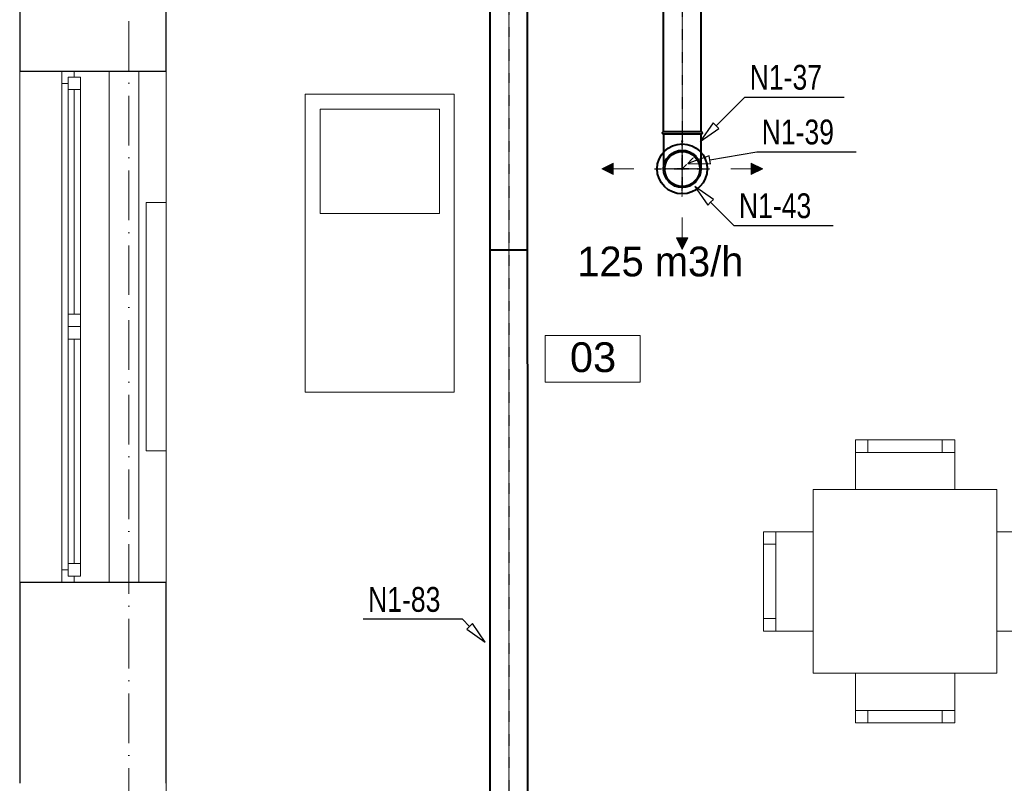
# Model space of a CAD drawing. Header units: millimetres. Extents: x 1700 to 4670, y 990 to 3874.
# Tile 7 of 110: x 2026 to 2422, y 1945 to 2253. Entities that reach past the tile are written whole.
import ezdxf
from ezdxf.enums import TextEntityAlignment as Align

# ---------------------------------------------------------------- set-up
doc = ezdxf.new("R2010")
doc.units = ezdxf.units.MM
for name, pattern in [('CENTER', [0.55, 0.37, -0.06, 0.06, -0.06]), ('Kropki i Kreski', [300, 200, -50, 0, -50]), ('Przerywana gęsta', [180, 120, -60]), ('Wipeout_Contour', [1000, 0, -1000])]:
    doc.linetypes.add(name, pattern=pattern)
doc.layers.get('0').update_dxf_attribs({"lineweight": 0})
for name, color, linetype in [('Nowe_210-A Pomieszczenia', 7, 'Continuous'), ('Nowe_320-W Umeblowanie', 252, 'Continuous'), ('Nowe_420-K Ściany', 7, 'Continuous'), ('Nowe_Okna Archicada', 7, 'Continuous'), ('opisy mt', 7, 'Continuous'), ('WEN_N1-_ATRYBUT', 7, 'Continuous'), ('WEN_N1-_OSIE', 2, 'CENTER')]:
    doc.layers.add(name, color=color, linetype=linetype)
for name, color, linetype, lineweight in [('Nowe_320-W Umeblowanie_Nr_pióra__15', 7, 'Continuous', 15), ('Nowe_320-W Umeblowanie_Nr_pióra__19', 255, 'Continuous', 0), ('Nowe_320-W Umeblowanie_Nr_pióra__4', 252, 'Continuous', 13), ('Nowe_410-K Osie_Nr_pióra__18', 9, 'Continuous', 13), ('Nowe_420-K Ściany_Nr_pióra__27', 7, 'Continuous', 25), ('Nowe_810-G Ogólne_Nr_pióra__18', 9, 'Continuous', 13), ('Nowe_Metryczki pomieszczeń Archicada_Nr_pióra__6', 7, 'Continuous', 13), ('Nowe_Okna Archicada_Nr_pióra__23', 7, 'Continuous', 15), ('Nowe_Okna Archicada_Nr_pióra__27', 7, 'Continuous', 25), ('Nowe_Okna Archicada_Nr_pióra__3', 7, 'Continuous', 13), ('WEN_N1-_ZLICZAC', 170, 'Continuous', 40)]:
    doc.layers.add(name, color=color, linetype=linetype, lineweight=lineweight)
doc.styles.add('STYL_AUTOMATYCZNY_1', font='txt')
doc.styles.add('STYL_WENTYLE', font='txt', dxfattribs={"width": 0.8})

# ---------------------------------------------------------------- blocks, each defined once
blk = doc.blocks.new('Sala uzupełniająca_03_8_1', base_point=(2277.6, -7035))
at = {"color": 254, "linetype": 'Wipeout_Contour', "lineweight": 0, "ltscale": 29587.185518}
blk.add_wipeout([(2086.1, -6940.7), (2086.1, -7129.3), (2469.2, -7129.3), (2469.2, -6940.7)], dxfattribs=at).dxf.layer = 'Nowe_210-A Pomieszczenia'
at = {"layer": 'Nowe_Metryczki pomieszczeń Archicada_Nr_pióra__6', "color": 7, "linetype": 'Continuous', "lineweight": 13}
for p, q in [((2086.1, -6940.7), (2469.2, -6940.7)), ((2086.1, -7129.3), (2086.1, -6940.7)), ((2469.2, -6940.7), (2469.2, -7129.3)), ((2469.2, -7129.3), (2086.1, -7129.3))]:
    blk.add_line(p, q, dxfattribs=at)
at = {"layer": 'Nowe_Metryczki pomieszczeń Archicada_Nr_pióra__6', "color": 7, "lineweight": 13, "insert": (2186.1, -6968.1), "char_height": 120, "attachment_point": 1, "style": 'STYL_AUTOMATYCZNY_1'}
blk.add_mtext('\\A1;{\\pql;\\pt0,500;\\fArial|b0|i0|c238|p0;\\W1.000000;03\\fArial|b0|i0|c238|p0;\\W1.000000;\\A1{\\H.66x;\\S^  ;}\\fArial|b0|i0|c238|p0;\\W1.000000;\\fArial|b0|i0|c238|p0;\\W1.000000;\\A1{\\H.66x;\\S^  ;}}', dxfattribs=at)
blk = doc.blocks.new('SR-150CN1-_1513-0502409344_14')
blk.add_lwpolyline([(0, -75), (0, 75), (1513.1, 75), (1513.1, -75)], close=True)
for p in [(0, 0), (1513.1, 0)]:
    blk.add_point(p)
at = {"layer": 'WEN_N1-_OSIE'}
blk.add_line((0, 0), (1513.1, 0), dxfattribs=at)
at = {"layer": 'WEN_N1-_ATRYBUT', "style": 'STYL_WENTYLE', "width": 0.8, "flags": 8}
blk.add_attdef('WENTYLE', text='', height=100, dxfattribs=at).set_placement((756.5, 0), align=Align.BOTTOM_LEFT)
at = {"layer": 'WEN_N1-_OSIE', "style": 'STYL_WENTYLE', "width": 0.8, "flags": 8}
blk.add_attdef('FI_KANALU', text='', height=40, dxfattribs=at).set_placement((756.5, 37.5), align=Align.MIDDLE_CENTER)
blk = doc.blocks.new('B15090CN1-_13')
for p, q in [((-75, 10.5), (-75, 150)), ((75, 10.5), (75, 150))]:
    blk.add_line(p, q)
blk.add_lwpolyline([(75, 0), (-75, 0, -1), (-75, 10.5), (75, 10.5, -1)], format="xyb", close=True)
blk.add_circle((0, 150), 75)
blk.add_point((0, 0))
at = {"layer": 'WEN_N1-_OSIE'}
for p, q in [((0, 0), (0, 230)), ((-80, 150), (80, 150))]:
    blk.add_line(p, q, dxfattribs=at)
at = {"layer": 'WEN_N1-_ATRYBUT', "style": 'STYL_WENTYLE', "width": 0.8, "flags": 8}
blk.add_attdef('WENTYLE', text='', height=100, dxfattribs=at).set_placement((75, 0), align=Align.BOTTOM_LEFT)
blk = doc.blocks.new('PSR150CN1-_250_11')
blk.add_circle((0, 0), 75)
for p in [(53, 53), (0, 0)]:
    blk.add_point(p)
at = {"layer": 'WEN_N1-_OSIE'}
blk.add_line((0, 0), (53, 53), dxfattribs=at)
at = {"layer": 'WEN_N1-_ATRYBUT', "style": 'STYL_WENTYLE', "width": 0.8, "flags": 8}
blk.add_attdef('WENTYLE', text='', height=100, dxfattribs=at).set_placement((0, 0), align=Align.BOTTOM_LEFT)
blk = doc.blocks.new('KIRML-150-C_12')
for radius in [101, 70.7]:
    blk.add_circle((0, 0), radius)
for p in [(0, 111.1), (0, 0)]:
    blk.add_point(p)
at = {"layer": 'WEN_N1-_OSIE'}
for p, q in [((0, -111.1), (0, 111.1)), ((-111.1, 0), (111.1, 0))]:
    blk.add_line(p, q, dxfattribs=at)
at = {"layer": 'WEN_N1-_ATRYBUT', "style": 'STYL_WENTYLE', "width": 0.8, "flags": 8}
blk.add_attdef('WENTYLE', text='', height=100, dxfattribs=at).set_placement((0, 0), align=Align.BOTTOM_LEFT)
blk = doc.blocks.new('SR-150CN1-_6919-3031999473_14')
blk.add_line((3000, -75), (3000, 75))
blk.add_lwpolyline([(0, -75), (0, 75), (6919.3, 75), (6919.3, -75)], close=True)
at = {"layer": 'WEN_N1-_OSIE'}
blk.add_line((0, 0), (6919.3, 0), dxfattribs=at)
at = {"layer": 'WEN_N1-_ATRYBUT', "style": 'STYL_WENTYLE', "width": 0.8, "flags": 8}
blk.add_attdef('WENTYLE', text='', height=100, dxfattribs=at).set_placement((3459.7, 0), align=Align.BOTTOM_LEFT)
at = {"layer": 'WEN_N1-_OSIE', "style": 'STYL_WENTYLE', "width": 0.8, "flags": 8}
blk.add_attdef('FI_KANALU', text='', height=40, dxfattribs=at).set_placement((3459.7, 37.5), align=Align.MIDDLE_CENTER)

msp = doc.modelspace()

# ---------------------------------------------------------------- hatches: boundary and pattern name
at = {"layer": 'opisy mt', "linetype": 'Continuous', "lineweight": 18}
for points in [[(2264.85, 2190.18), (2260.21, 2192.47), (2264.85, 2194.76)], [(2264.85, 2190.18), (2260.21, 2192.47), (2264.85, 2194.76)], [(2320.43, 2194.76), (2325.07, 2192.47), (2320.43, 2190.18)], [(2320.43, 2194.76), (2325.07, 2192.47), (2320.43, 2190.18)], [(2290.35, 2164.68), (2292.64, 2160.04), (2294.93, 2164.68)], [(2290.35, 2164.68), (2292.64, 2160.04), (2294.93, 2164.68)]]:
    msp.add_hatch(color=256, dxfattribs=at).paths.add_polyline_path(points)

# ---------------------------------------------------------------- linework, layer by layer
at = {"layer": 'Nowe_210-A Pomieszczenia', "color": 252, "linetype": 'Continuous', "lineweight": 0, "flags": 128}
msp.add_lwpolyline([(2084.79, 2561.41), (2084.79, 1687.91), (2367.79, 1688.11), (2367.77, 1716.28), (2545.79, 1716.41), (2545.79, 2327.41), (2545.79, 2533.41), (2256.79, 2533.41), (2256.79, 2561.41)], close=True, dxfattribs=at)
at = {"layer": 'opisy mt', "linetype": 'Continuous', "lineweight": 18}
for p, q in [((2260.21, 2192.47), (2264.85, 2194.76)), ((2260.21, 2192.47), (2264.85, 2194.76)), ((2264.85, 2190.18), (2264.85, 2194.76)), ((2264.85, 2190.18), (2264.85, 2194.76)), ((2264.85, 2190.18), (2264.85, 2194.76)), ((2264.85, 2190.18), (2264.85, 2194.76)), ((2320.43, 2194.76), (2320.43, 2190.18)), ((2325.07, 2192.47), (2320.43, 2194.76)), ((2320.43, 2194.76), (2320.43, 2190.18)), ((2320.43, 2194.76), (2320.43, 2190.18)), ((2325.07, 2192.47), (2320.43, 2194.76)), ((2320.43, 2194.76), (2320.43, 2190.18)), ((2273.12, 2192.47), (2260.21, 2192.47)), ((2260.21, 2192.47), (2264.85, 2190.18)), ((2273.12, 2192.47), (2260.21, 2192.47)), ((2260.21, 2192.47), (2264.85, 2190.18)), ((2312.16, 2192.47), (2325.07, 2192.47)), ((2312.16, 2192.47), (2325.07, 2192.47)), ((2325.07, 2192.47), (2320.43, 2190.18)), ((2325.07, 2192.47), (2320.43, 2190.18)), ((2292.64, 2172.94), (2292.64, 2160.04)), ((2292.64, 2172.94), (2292.64, 2160.04)), ((2290.35, 2164.68), (2294.93, 2164.68)), ((2292.64, 2160.04), (2290.35, 2164.68)), ((2290.35, 2164.68), (2294.93, 2164.68)), ((2290.35, 2164.68), (2294.93, 2164.68)), ((2292.64, 2160.04), (2290.35, 2164.68)), ((2290.35, 2164.68), (2294.93, 2164.68)), ((2292.64, 2160.04), (2294.93, 2164.68)), ((2292.64, 2160.04), (2294.93, 2164.68))]:
    msp.add_line(p, q, dxfattribs=at)
at = {"layer": 'WEN_N1-_ATRYBUT'}
for points in [[(2306.3, 2209.87), (2305.16, 2211), (2299.93, 2203.5), (2307.43, 2208.74), (2306.3, 2209.87), (2317.82, 2221.39), (2357.82, 2221.39)], [(2303.73, 2196.11), (2303.46, 2197.68), (2294.86, 2194.59), (2304, 2194.53), (2303.73, 2196.11), (2322.64, 2199.34), (2362.64, 2199.34)], [(2304.1, 2179), (2305.23, 2180.14), (2297.74, 2185.37), (2302.97, 2177.87), (2304.1, 2179), (2313.47, 2169.63), (2353.47, 2169.63)], [(2206.98, 2008.13), (2205.84, 2007), (2213.34, 2001.77), (2208.11, 2009.26), (2206.98, 2008.13), (2204.11, 2011), (2164.11, 2011)]]:
    msp.add_lwpolyline(points, dxfattribs=at)

# ---------------------------------------------------------------- block references
at = {"layer": 'WEN_N1-_ZLICZAC'}
ref = msp.add_blockref('SR-150CN1-_1513-0502409344_14', (2292.64, 2358.77), dxfattribs=dict(at, xscale=0.1, yscale=0.1, zscale=0.1, rotation=270))
ref.add_attrib('WENTYLE', 'N1-79', dxfattribs={"layer": 'WEN_N1-_ATRYBUT', "height": 10, "style": 'STYL_WENTYLE', "width": 0.8, "flags": 8}).set_placement((2309.95, 2300.43), align=Align.BOTTOM_LEFT)
ref = msp.add_blockref('B15090CN1-_13', (2292.64, 2207.47), dxfattribs=dict(at, xscale=0.09999999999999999, yscale=0.09999999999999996, zscale=0.1, rotation=180))
ref.add_attrib('WENTYLE', 'N1-37', dxfattribs={"layer": 'WEN_N1-_ATRYBUT', "height": 10, "style": 'STYL_WENTYLE', "width": 0.8, "flags": 8}).set_placement((2319.82, 2221.39), align=Align.BOTTOM_LEFT)
ref = msp.add_blockref('PSR150CN1-_250_11', (2292.64, 2192.47), dxfattribs=dict(at, xscale=0.1, yscale=0.1, zscale=0.1, rotation=359.9999999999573))
ref.add_attrib('WENTYLE', 'N1-39', dxfattribs={"layer": 'WEN_N1-_ATRYBUT', "height": 10, "style": 'STYL_WENTYLE', "width": 0.8, "flags": 8}).set_placement((2324.64, 2199.34), align=Align.BOTTOM_LEFT)
ref = msp.add_blockref('KIRML-150-C_12', (2292.64, 2192.47), dxfattribs=dict(at, xscale=0.1, yscale=0.1, zscale=0.1, rotation=359.9999999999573))
ref.add_attrib('WENTYLE', 'N1-43', dxfattribs={"layer": 'WEN_N1-_ATRYBUT', "height": 10, "style": 'STYL_WENTYLE', "width": 0.8, "flags": 8}).set_placement((2315.47, 2169.63), align=Align.BOTTOM_LEFT)

# ---------------------------------------------------------------- texts
at = {"layer": 'opisy mt', "linetype": 'Continuous', "lineweight": 18, "insert": (2250.38, 2161.16), "char_height": 12, "width": 136.5578, "attachment_point": 1}
msp.add_mtext('125 m3/h', dxfattribs=at)

# ---------------------------------------------------------------- next in the draw order: block references
at = {"layer": 'Nowe_210-A Pomieszczenia', "color": 252, "linetype": 'Continuous', "lineweight": 13, "xscale": 0.1, "yscale": 0.1, "zscale": 0.1}
msp.add_blockref('Sala uzupełniająca_03_8_1', (2256.55, 2115.91), dxfattribs=at)

# ---------------------------------------------------------------- next in the draw order: wipeouts: each hides what was drawn before it
at = {"color": 252, "linetype": 'Wipeout_Contour', "lineweight": 0, "ltscale": 26912.919172}
msp.add_wipeout([(2140.83, 2102.53), (2200.83, 2102.53), (2200.83, 2222.53), (2140.83, 2222.53)], dxfattribs=at).dxf.layer = 'Nowe_320-W Umeblowanie'
at = {"color": 252, "linetype": 'Wipeout_Contour', "lineweight": 0, "ltscale": 27699.092294}
msp.add_wipeout([(2076.79, 2078.91), (2084.79, 2078.91), (2084.79, 2178.91), (2076.79, 2178.91)], dxfattribs=at).dxf.layer = 'Nowe_320-W Umeblowanie'
at = {"color": 252, "linetype": 'Wipeout_Contour', "lineweight": 0, "ltscale": 34169.506542}
msp.add_wipeout([(2365.39, 2046.26), (2325.39, 2046.26), (2325.39, 2006.26), (2365.39, 2006.26)], dxfattribs=at).dxf.layer = 'Nowe_320-W Umeblowanie'
at = {"color": 252, "linetype": 'Wipeout_Contour', "lineweight": 0, "ltscale": 35373.570879}
msp.add_wipeout([(2399.39, 2046.26), (2399.39, 2006.26), (2439.39, 2006.26), (2439.39, 2046.26)], dxfattribs=at).dxf.layer = 'Nowe_320-W Umeblowanie'
at = {"color": 252, "linetype": 'Wipeout_Contour', "lineweight": 0, "ltscale": 21957.609604}
msp.add_wipeout([(2025.79, 2231.91), (2084.79, 2231.91), (2084.79, 2311.91), (2025.79, 2311.91)], dxfattribs=at).dxf.layer = 'Nowe_420-K Ściany'
at = {"color": 252, "linetype": 'Wipeout_Contour', "lineweight": 0, "ltscale": 33397.761476}
msp.add_wipeout([(2025.79, 1944.91), (2084.79, 1944.91), (2084.79, 2025.91), (2025.79, 2025.91)], dxfattribs=at).dxf.layer = 'Nowe_420-K Ściany'

# ---------------------------------------------------------------- next in the draw order: linework, layer by layer
at = {"layer": 'Nowe_320-W Umeblowanie_Nr_pióra__15', "color": 252, "linetype": 'Przerywana gęsta', "lineweight": 15}
for p, q in [((2076.79, 2078.91), (2076.79, 2178.91)), ((2076.79, 2178.91), (2084.79, 2178.91)), ((2084.79, 2178.91), (2084.79, 2078.91)), ((2084.79, 2078.91), (2076.79, 2078.91))]:
    msp.add_line(p, q, dxfattribs=at)
at = {"layer": 'Nowe_320-W Umeblowanie_Nr_pióra__4', "color": 252, "linetype": 'Continuous', "lineweight": 13}
for p, q in [((2200.83, 2222.53), (2140.83, 2222.53)), ((2140.83, 2222.53), (2140.83, 2102.53)), ((2200.83, 2102.53), (2200.83, 2222.53)), ((2140.83, 2102.53), (2200.83, 2102.53)), ((2330.39, 2046.26), (2330.39, 2006.26)), ((2330.39, 2041.26), (2325.39, 2041.26)), ((2330.39, 2011.26), (2325.39, 2011.26))]:
    msp.add_line(p, q, dxfattribs=at)
at = {"layer": 'Nowe_320-W Umeblowanie_Nr_pióra__4', "color": 252, "linetype": 'Continuous', "lineweight": 13, "flags": 128}
for points in [[(2365.39, 2046.26), (2365.39, 2006.26), (2325.39, 2006.26), (2325.39, 2046.26)], [(2399.39, 2046.26), (2399.39, 2006.26), (2439.39, 2006.26), (2439.39, 2046.26)]]:
    msp.add_lwpolyline(points, close=True, dxfattribs=at)
at = {"layer": 'Nowe_420-K Ściany_Nr_pióra__27', "color": 252, "linetype": 'Continuous', "lineweight": 25, "flags": 128}
for points in [[(2084.79, 2231.91), (2084.79, 2311.91)], [(2084.79, 1944.91), (2084.79, 2025.91)]]:
    msp.add_lwpolyline(points, dxfattribs=at)

# ---------------------------------------------------------------- next in the draw order: wipeouts: each hides what was drawn before it
at = {"color": 252, "linetype": 'Wipeout_Contour', "lineweight": 0, "ltscale": 25611.49439}
msp.add_wipeout([(2146.83, 2174.53), (2194.83, 2174.53), (2194.83, 2216.53), (2146.83, 2216.53)], dxfattribs=at).dxf.layer = 'Nowe_320-W Umeblowanie'
at = {"color": 252, "linetype": 'Wipeout_Contour', "lineweight": 0, "ltscale": 27623.038805}
msp.add_wipeout([(2025.79, 2025.91), (2042.79, 2025.91), (2042.79, 2231.91), (2025.79, 2231.91)], dxfattribs=at).dxf.layer = 'Nowe_420-K Ściany'

# ---------------------------------------------------------------- next in the draw order: linework, layer by layer
at = {"layer": 'Nowe_320-W Umeblowanie_Nr_pióra__4', "color": 252, "linetype": 'Continuous', "lineweight": 13, "flags": 128}
msp.add_lwpolyline([(2146.83, 2174.53), (2194.83, 2174.53), (2194.83, 2216.53), (2146.83, 2216.53)], close=True, dxfattribs=at)
at = {"layer": 'Nowe_420-K Ściany_Nr_pióra__27', "color": 252, "linetype": 'Continuous', "lineweight": 25, "flags": 128}
for points in [[(2025.79, 2311.91), (2025.79, 2231.91)], [(2025.79, 2025.91), (2025.79, 1944.91)]]:
    msp.add_lwpolyline(points, dxfattribs=at)
at = {"layer": 'Nowe_Okna Archicada_Nr_pióra__3', "color": 252, "linetype": 'Continuous', "lineweight": 13}
msp.add_line((2025.79, 2231.91), (2025.79, 2025.91), dxfattribs=at)

# ---------------------------------------------------------------- next in the draw order: block references
at = {"layer": 'WEN_N1-_ZLICZAC'}
ref = msp.add_blockref('SR-150CN1-_6919-3031999473_14', (2222.71, 2459.91), dxfattribs=dict(at, xscale=0.1, yscale=0.1, zscale=0.1, rotation=270.0145252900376))
ref.add_attrib('WENTYLE', 'N1-83', dxfattribs={"layer": 'WEN_N1-_ATRYBUT', "height": 10, "style": 'STYL_WENTYLE', "width": 0.8, "flags": 8}).set_placement((2166.11, 2011), align=Align.BOTTOM_LEFT)

# ---------------------------------------------------------------- next in the draw order: wipeouts: each hides what was drawn before it
at = {"color": 252, "linetype": 'Wipeout_Contour', "lineweight": 0, "ltscale": 33399.310305}
msp.add_wipeout([(2362.39, 2043.26), (2402.39, 2043.26), (2402.39, 2083.26), (2362.39, 2083.26)], dxfattribs=at).dxf.layer = 'Nowe_320-W Umeblowanie'
at = {"color": 252, "linetype": 'Wipeout_Contour', "lineweight": 0, "ltscale": 36101.672842}
msp.add_wipeout([(2362.39, 2009.26), (2362.39, 1969.26), (2402.39, 1969.26), (2402.39, 2009.26)], dxfattribs=at).dxf.layer = 'Nowe_320-W Umeblowanie'
at = {"color": 252, "linetype": 'Wipeout_Contour', "lineweight": 0, "ltscale": 41468.229141}
msp.add_wipeout([(2042.79, 2025.91), (2047.79, 2025.91), (2073.79, 2025.91), (2073.79, 2231.91), (2047.79, 2231.91), (2042.79, 2231.91)], dxfattribs=at).dxf.layer = 'Nowe_420-K Ściany'

# ---------------------------------------------------------------- next in the draw order: linework, layer by layer
at = {"layer": 'Nowe_320-W Umeblowanie_Nr_pióra__4', "color": 252, "linetype": 'Continuous', "lineweight": 13}
for p, q in [((2367.39, 2078.26), (2367.39, 2083.26)), ((2397.39, 2078.26), (2397.39, 2083.26)), ((2362.39, 2078.26), (2402.39, 2078.26)), ((2362.39, 1974.26), (2402.39, 1974.26)), ((2367.39, 1974.26), (2367.39, 1969.26)), ((2397.39, 1974.26), (2397.39, 1969.26))]:
    msp.add_line(p, q, dxfattribs=at)
at = {"layer": 'Nowe_320-W Umeblowanie_Nr_pióra__4', "color": 252, "linetype": 'Continuous', "lineweight": 13, "flags": 128}
for points in [[(2362.39, 2043.26), (2402.39, 2043.26), (2402.39, 2083.26), (2362.39, 2083.26)], [(2362.39, 2009.26), (2402.39, 2009.26), (2402.39, 1969.26), (2362.39, 1969.26)]]:
    msp.add_lwpolyline(points, close=True, dxfattribs=at)
at = {"layer": 'Nowe_410-K Osie_Nr_pióra__18', "color": 9, "linetype": 'Kropki i Kreski', "lineweight": 13, "ltscale": 0.1}
msp.add_line((2069.79, 3004.46), (2069.79, 1094.35), dxfattribs=at)
at = {"layer": 'Nowe_420-K Ściany_Nr_pióra__27', "color": 252, "linetype": 'Continuous', "lineweight": 25}
for p, q in [((2025.79, 2231.91), (2042.79, 2231.91)), ((2042.79, 2231.91), (2047.79, 2231.91)), ((2047.79, 2231.91), (2084.79, 2231.91)), ((2025.79, 2025.91), (2042.79, 2025.91)), ((2042.79, 2025.91), (2047.79, 2025.91)), ((2047.79, 2025.91), (2084.79, 2025.91))]:
    msp.add_line(p, q, dxfattribs=at)
at = {"layer": 'Nowe_810-G Ogólne_Nr_pióra__18', "color": 252, "linetype": 'Continuous', "lineweight": 13, "flags": 128}
msp.add_lwpolyline([(2061.79, 2231.91), (2061.79, 2025.91), (2084.79, 2025.91), (2084.79, 2231.91)], close=True, dxfattribs=at)
at = {"layer": 'Nowe_Okna Archicada_Nr_pióra__3', "color": 252, "linetype": 'Continuous', "lineweight": 13}
msp.add_line((2073.79, 2231.91), (2073.79, 2025.91), dxfattribs=at)

# ---------------------------------------------------------------- next in the draw order: wipeouts: each hides what was drawn before it
at = {"color": 252, "linetype": 'Wipeout_Contour', "lineweight": 0, "ltscale": 34767.592636}
msp.add_wipeout([(2345.39, 2063.26), (2345.39, 1989.26), (2419.39, 1989.26), (2419.39, 2063.26)], dxfattribs=at).dxf.layer = 'Nowe_320-W Umeblowanie'
at = {"color": 252, "linetype": 'Wipeout_Contour', "lineweight": 0, "ltscale": 35414.053793}
msp.add_wipeout([(2047.79, 2231.91), (2042.79, 2231.91), (2042.79, 2226.91), (2045.29, 2226.91), (2045.29, 2229.41), (2047.79, 2229.41)], dxfattribs=at).dxf.layer = 'Nowe_Okna Archicada'
at = {"color": 252, "linetype": 'Wipeout_Contour', "lineweight": 0, "ltscale": 47470.479305}
msp.add_wipeout([(2042.79, 2025.91), (2047.79, 2025.91), (2047.79, 2028.41), (2045.29, 2028.41), (2045.29, 2030.91), (2042.79, 2030.91)], dxfattribs=at).dxf.layer = 'Nowe_Okna Archicada'

# ---------------------------------------------------------------- next in the draw order: linework, layer by layer
at = {"layer": 'Nowe_320-W Umeblowanie_Nr_pióra__19', "color": 252, "linetype": 'Continuous', "lineweight": 0, "flags": 128}
msp.add_lwpolyline([(2345.39, 2063.26), (2345.39, 1989.26), (2419.39, 1989.26), (2419.39, 2063.26)], close=True, dxfattribs=at)
at = {"layer": 'Nowe_320-W Umeblowanie_Nr_pióra__4', "color": 252, "linetype": 'Continuous', "lineweight": 13}
for p, q in [((2345.39, 2063.26), (2345.39, 1989.26)), ((2419.39, 2063.26), (2345.39, 2063.26)), ((2419.39, 1989.26), (2419.39, 2063.26)), ((2345.39, 1989.26), (2419.39, 1989.26))]:
    msp.add_line(p, q, dxfattribs=at)
at = {"layer": 'Nowe_Okna Archicada_Nr_pióra__27', "color": 252, "linetype": 'Continuous', "lineweight": 25}
for p, q in [((2025.79, 2231.91), (2042.79, 2231.91)), ((2042.79, 2231.91), (2047.79, 2231.91)), ((2042.79, 2231.91), (2047.79, 2231.91)), ((2047.79, 2231.91), (2084.79, 2231.91)), ((2025.79, 2025.91), (2042.79, 2025.91)), ((2042.79, 2025.91), (2047.79, 2025.91)), ((2042.79, 2025.91), (2047.79, 2025.91)), ((2047.79, 2025.91), (2084.79, 2025.91))]:
    msp.add_line(p, q, dxfattribs=at)

# ---------------------------------------------------------------- next in the draw order: wipeouts: each hides what was drawn before it
at = {"color": 252, "linetype": 'Wipeout_Contour', "lineweight": 0, "ltscale": 51288.833399}
msp.add_wipeout([(2050.29, 2133.91), (2050.29, 2224.41), (2045.29, 2224.41), (2045.29, 2226.91), (2042.79, 2226.91), (2042.79, 2128.91), (2045.29, 2128.91), (2045.29, 2133.91)], dxfattribs=at).dxf.layer = 'Nowe_Okna Archicada'

# ---------------------------------------------------------------- next in the draw order: linework, layer by layer
at = {"layer": 'Nowe_Okna Archicada_Nr_pióra__23', "color": 252, "linetype": 'Continuous', "lineweight": 15}
msp.add_line((2042.79, 2226.91), (2042.79, 2231.91), dxfattribs=at)

# ---------------------------------------------------------------- next in the draw order: wipeouts: each hides what was drawn before it
at = {"color": 252, "linetype": 'Wipeout_Contour', "lineweight": 0, "ltscale": 23712.394013}
msp.add_wipeout([(2050.29, 2229.41), (2045.29, 2229.41), (2045.29, 2224.41), (2050.29, 2224.41)], dxfattribs=at).dxf.layer = 'Nowe_Okna Archicada'
at = {"color": 252, "linetype": 'Wipeout_Contour', "lineweight": 0, "ltscale": 27530.674278}
msp.add_wipeout([(2045.29, 2128.91), (2050.29, 2128.91), (2050.29, 2133.91), (2045.29, 2133.91)], dxfattribs=at).dxf.layer = 'Nowe_Okna Archicada'

# ---------------------------------------------------------------- next in the draw order: linework, layer by layer
at = {"layer": 'Nowe_Okna Archicada_Nr_pióra__23', "color": 252, "linetype": 'Continuous', "lineweight": 15}
for p, q in [((2047.79, 2229.41), (2045.29, 2229.41)), ((2045.29, 2229.41), (2045.29, 2226.91)), ((2045.29, 2229.41), (2050.29, 2229.41)), ((2047.79, 2231.91), (2047.79, 2229.41)), ((2045.29, 2226.91), (2042.79, 2226.91))]:
    msp.add_line(p, q, dxfattribs=at)

# ---------------------------------------------------------------- next in the draw order: wipeouts: each hides what was drawn before it
at = {"color": 252, "linetype": 'Wipeout_Contour', "lineweight": 0, "ltscale": 25621.531372}
msp.add_wipeout([(2045.29, 2133.91), (2050.29, 2133.91), (2050.29, 2224.41), (2045.29, 2224.41)], dxfattribs=at).dxf.layer = 'Nowe_Okna Archicada'
at = {"color": 252, "linetype": 'Wipeout_Contour', "lineweight": 0, "ltscale": 59226.374981}
msp.add_wipeout([(2050.29, 2033.41), (2050.29, 2123.91), (2045.29, 2123.91), (2045.29, 2128.91), (2042.79, 2128.91), (2042.79, 2030.91), (2045.29, 2030.91), (2045.29, 2033.41)], dxfattribs=at).dxf.layer = 'Nowe_Okna Archicada'

# ---------------------------------------------------------------- next in the draw order: linework, layer by layer
at = {"layer": 'Nowe_Okna Archicada_Nr_pióra__23', "color": 252, "linetype": 'Continuous', "lineweight": 15}
for p, q in [((2045.29, 2224.41), (2045.29, 2229.41)), ((2050.29, 2229.41), (2050.29, 2224.41)), ((2050.29, 2224.41), (2045.29, 2224.41)), ((2045.29, 2133.91), (2045.29, 2224.41)), ((2047.79, 2224.41), (2047.79, 2133.91)), ((2050.29, 2224.41), (2050.29, 2133.91)), ((2045.29, 2133.91), (2050.29, 2133.91)), ((2042.79, 2025.91), (2042.79, 2030.91))]:
    msp.add_line(p, q, dxfattribs=at)
at = {"layer": 'Nowe_Okna Archicada_Nr_pióra__3', "color": 252, "linetype": 'Continuous', "lineweight": 13}
for p, q in [((2042.79, 2128.91), (2042.79, 2226.91)), ((2050.29, 2224.41), (2050.29, 2133.91)), ((2042.79, 2030.91), (2042.79, 2128.91))]:
    msp.add_line(p, q, dxfattribs=at)

# ---------------------------------------------------------------- next in the draw order: wipeouts: each hides what was drawn before it
at = {"color": 252, "linetype": 'Wipeout_Contour', "lineweight": 0, "ltscale": 27730.59729}
msp.add_wipeout([(2050.29, 2128.91), (2045.29, 2128.91), (2045.29, 2123.91), (2050.29, 2123.91)], dxfattribs=at).dxf.layer = 'Nowe_Okna Archicada'
at = {"color": 252, "linetype": 'Wipeout_Contour', "lineweight": 0, "ltscale": 31549.31415}
msp.add_wipeout([(2045.29, 2028.41), (2050.29, 2028.41), (2050.29, 2033.41), (2045.29, 2033.41)], dxfattribs=at).dxf.layer = 'Nowe_Okna Archicada'

# ---------------------------------------------------------------- next in the draw order: linework, layer by layer
at = {"layer": 'Nowe_Okna Archicada_Nr_pióra__23', "color": 252, "linetype": 'Continuous', "lineweight": 15}
for p, q in [((2045.29, 2128.91), (2045.29, 2133.91)), ((2050.29, 2133.91), (2050.29, 2128.91)), ((2050.29, 2128.91), (2045.29, 2128.91)), ((2045.29, 2128.91), (2050.29, 2128.91)), ((2042.79, 2030.91), (2045.29, 2030.91)), ((2045.29, 2030.91), (2045.29, 2028.41)), ((2045.29, 2028.41), (2047.79, 2028.41)), ((2050.29, 2028.41), (2045.29, 2028.41)), ((2047.79, 2028.41), (2047.79, 2025.91))]:
    msp.add_line(p, q, dxfattribs=at)

# ---------------------------------------------------------------- next in the draw order: wipeouts: each hides what was drawn before it
at = {"color": 252, "linetype": 'Wipeout_Contour', "lineweight": 0, "ltscale": 29639.954341}
msp.add_wipeout([(2045.29, 2033.41), (2050.29, 2033.41), (2050.29, 2123.91), (2045.29, 2123.91)], dxfattribs=at).dxf.layer = 'Nowe_Okna Archicada'

# ---------------------------------------------------------------- next in the draw order: linework, layer by layer
at = {"layer": 'Nowe_Okna Archicada_Nr_pióra__23', "color": 252, "linetype": 'Continuous', "lineweight": 15}
for p, q in [((2045.29, 2123.91), (2045.29, 2128.91)), ((2050.29, 2128.91), (2050.29, 2123.91)), ((2050.29, 2123.91), (2045.29, 2123.91)), ((2045.29, 2033.41), (2045.29, 2123.91)), ((2047.79, 2123.91), (2047.79, 2033.41)), ((2050.29, 2123.91), (2050.29, 2033.41)), ((2045.29, 2028.41), (2045.29, 2033.41)), ((2045.29, 2033.41), (2050.29, 2033.41)), ((2050.29, 2033.41), (2050.29, 2028.41))]:
    msp.add_line(p, q, dxfattribs=at)
at = {"layer": 'Nowe_Okna Archicada_Nr_pióra__3', "color": 252, "linetype": 'Continuous', "lineweight": 13}
msp.add_line((2050.29, 2123.91), (2050.29, 2033.41), dxfattribs=at)

doc.saveas('drawing.dxf')
